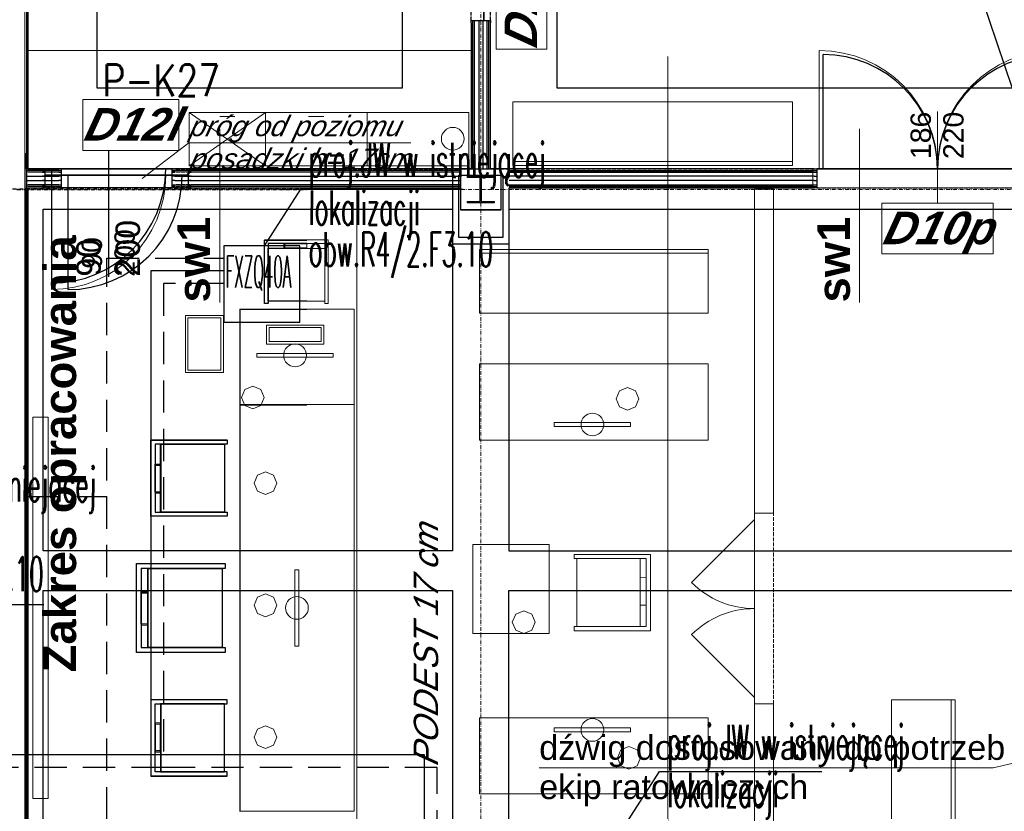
# Model space of a CAD drawing. Header units: millimetres. Extents: x -8642 to 28269, y -6609 to 3701.
# Tile 81 of 256: x 2844 to 3619, y -5153 to -4530. Entities that reach past the tile are written whole.
import ezdxf
from ezdxf.enums import TextEntityAlignment as Align

# ---------------------------------------------------------------- set-up
doc = ezdxf.new("R2010")
doc.units = ezdxf.units.MM
doc.header["$LTSCALE"] = 1000
doc.header["$MEASUREMENT"] = 0
for name, pattern in [('ArchiTECH.PC 1. Line Type', [0.004, 0.003, -0.001]), ('ArchiTECH.PC 5. Line Type', [0.0053, 0.003, -0.001, 0.0003, -0.001]), ('ArchiTECH.PC Solid Line Type', [0]), ('DASHED', [19.05, 12.7, -6.35]), ('rzut 1 pietra$0$ArchiTECH.PC 1. Line Type', [0.004, 0.003, -0.001]), ('rzut 1 pietra$0$ArchiTECH.PC 5. Line Type', [0.0053, 0.003, -0.001, 0.0003, -0.001]), ('rzut 1 pietra$0$ArchiTECH.PC Solid Line Type', [0]), ('SUFIT_1 PIETRO$0$ArchiTECH.PC 1. Line Type', [0.004, 0.003, -0.001]), ('SUFIT_1 PIETRO$0$ArchiTECH.PC Solid Line Type', [0])]:
    doc.linetypes.add(name, pattern=pattern)
doc.layers.get('0').update_dxf_attribs({"lineweight": 25})
for name, color, linetype, lineweight in [('2DL_SYM', 7, 'Continuous', 30), ('_Etap_5_klimatyzator_w starej_lokalizacji', 3, 'Continuous', 30), ('_Etap_5_opis', 7, 'Continuous', 30), ('IS_ARCH', 254, 'Continuous', 18), ('IS_FREON_GAZ', 254, 'DASHED', 30), ('IS_HC_FREON_CIECZ', 254, 'Continuous', 30)]:
    doc.layers.add(name, color=color, linetype=linetype, lineweight=lineweight)
for name, color, linetype in [('IS_WK_KAN_SKROPLINY', 254, 'DASHED'), ('Kalka1', 254, 'Continuous'), ('Kalka2', 254, 'Continuous'), ('Kalka240', 254, 'Continuous'), ('Kalka38', 254, 'Continuous'), ('Kalka6', 254, 'Continuous'), ('Kalka8', 254, 'Continuous'), ('SUFIT_1 PIETRO$0$ELEM KONSTRUKCJI - inwent', 254, 'Continuous'), ('SUFIT_1 PIETRO$0$INWENTARYZACJA', 254, 'Continuous'), ('SUFIT_1 PIETRO$0$Kalka 1', 254, 'Continuous'), ('SUFIT_1 PIETRO$0$sciany projektowane', 254, 'Continuous'), ('SUFIT_1 PIETRO$0$TYP SUFITÓW_NOWYCH', 254, 'Continuous'), ('wymiary', 7, 'Continuous')]:
    doc.layers.add(name, color=color, linetype=linetype)
doc.styles.add('ArchiTECHStyle1', font='arial.ttf', dxfattribs={"height": 0.0032})
doc.styles.add('ArchiTECHStyle3', font='arialbd.ttf', dxfattribs={"height": 0.192})
doc.styles.add('CP_ATTR', font='simplex.shx')
doc.styles.add('romans1', font='simplex.shx', dxfattribs={"width": 0.8})
doc.styles.add('rzut 1 pietra$0$ArchiTECHStyle1', font='arial.ttf', dxfattribs={"height": 0.16})
doc.styles.add('rzut 1 pietra$0$ArchiTECHStyle2', font='ariali.ttf', dxfattribs={"oblique": 15, "height": 0.16})
doc.styles.add('rzut 1 pietra$0$ArchiTECHStyle3', font='arialbd.ttf', dxfattribs={"height": 0.192})
doc.styles.add('rzut 1 pietra$0$ArchiTECHStyle4', font='arialbi.ttf', dxfattribs={"oblique": 15, "height": 0.256})

# ---------------------------------------------------------------- blocks, each defined once
blk = doc.blocks.new('jw_FXZQ40A')
blk.add_lwpolyline([(0, 0), (60, 0), (60, 60), (0, 60)], close=True)
at = {"color": 7, "style": 'romans1', "width": 0.35}
blk.add_text('FXZQ40A', height=25, rotation=359.91893, dxfattribs=at).set_placement((1.49, 27.37))

msp = doc.modelspace()

# ---------------------------------------------------------------- linework, layer by layer
at = {"layer": '_Etap_5_opis'}
for p, q in [((3037.2, -4708.09), (3065.64, -4663.28)), ((3065.64, -4663.28), (3193.53, -4663.28)), ((3319.51, -5166.3), (3347.94, -5121.49)), ((3347.94, -5121.49), (3475.83, -5121.49))]:
    msp.add_line(p, q, dxfattribs=at)
at = {"layer": 'IS_ARCH', "linetype": 'rzut 1 pietra$0$ArchiTECH.PC 5. Line Type'}
for p, q in [((3207.47, -3084.04), (3207.16, -6165.7)), ((2842.26, -4663.53), (8377.9, -4664.09))]:
    msp.add_line(p, q, dxfattribs=at)
at = {"layer": 'IS_ARCH', "linetype": 'rzut 1 pietra$0$ArchiTECH.PC Solid Line Type'}
for p, q in [((2848.46, -4010.14), (2848.46, -5322.58)), ((2849.76, -4647.35), (2849.76, -4010.14)), ((3209.85, -4530.53), (3209.85, -4430.53)), ((3209.85, -4430.53), (3209.85, -4530.53)), ((3209.85, -4530.53), (3209.85, -4430.53)), ((3219.33, -4553.16), (3219.33, -4451.66)), ((3259.33, -4451.66), (3259.33, -4553.16)), ((3199.85, -4532.53), (3199.85, -4530.53)), ((3199.85, -4530.53), (3201.1, -4530.53)), ((3199.85, -4532.53), (3199.85, -4647.35)), ((3201.1, -4532.53), (3201.1, -4530.53)), ((3201.1, -4530.53), (3202.35, -4530.53)), ((3201.1, -4647.35), (3201.1, -4532.53)), ((3202.35, -4532.53), (3202.35, -4530.53)), ((3202.35, -4530.53), (3209.85, -4530.53)), ((3202.35, -4647.35), (3202.35, -4532.53)), ((3205.68, -4530.53), (3205.68, -4532.53)), ((3205.68, -4532.53), (3205.68, -4647.35)), ((3209.01, -4530.53), (3209.01, -4532.53)), ((3209.01, -4532.53), (3209.01, -4647.35)), ((3209.85, -4530.53), (3212.35, -4530.53)), ((3212.35, -4532.53), (3212.35, -4530.53)), ((3212.35, -4530.53), (3213.6, -4530.53)), ((3212.35, -4647.35), (3212.35, -4532.53)), ((3213.6, -4532.53), (3213.6, -4530.53)), ((3213.6, -4530.53), (3214.85, -4530.53)), ((3213.6, -4647.35), (3213.6, -4532.53)), ((3214.85, -4530.53), (3214.85, -4532.53)), ((3214.85, -4532.53), (3214.85, -4530.53)), ((3214.85, -4647.35), (3214.85, -4532.53)), ((3199.85, -4554.29), (2849.76, -4554.29)), ((3259.33, -4553.16), (3219.33, -4553.16)), ((3473.74, -4647.35), (3473.74, -4554.35)), ((3354.57, -5414.68), (3354.57, -4558.94)), ((2894.1, -4632.84), (2894.1, -4592.84)), ((2894.1, -4592.84), (2969.74, -4592.84)), ((2969.74, -4592.84), (2969.74, -4632.84)), ((3452.61, -4594.65), (3232.61, -4594.65)), ((3232.61, -4594.65), (3232.61, -4644.65)), ((3452.61, -4644.65), (3452.61, -4594.65)), ((3037.81, -4603.13), (2977.81, -4603.13)), ((2977.81, -4603.13), (2977.81, -4645.13)), ((2977.81, -4645.13), (3037.81, -4603.13)), ((3037.81, -4645.13), (2977.81, -4603.13)), ((3037.81, -4645.13), (3037.81, -4603.13)), ((3037.81, -4645.13), (3037.81, -4603.13)), ((3037.81, -4603.13), (3117.81, -4603.13)), ((3117.81, -4603.13), (3117.81, -4645.13)), ((3197.81, -4603.13), (3117.81, -4603.13)), ((3117.81, -4603.13), (3117.81, -4645.13)), ((3197.81, -4645.13), (3197.81, -4603.13)), ((3566.74, -4674.35), (3566.74, -4602.35)), ((3001.81, -4606.13), (3013.81, -4606.13)), ((3083.81, -4606.13), (3071.81, -4606.13)), ((3001.89, -4615.82), (3001.89, -4752.57)), ((3505.49, -4615.82), (3505.49, -4752.57)), ((2969.74, -4632.84), (2894.1, -4632.84)), ((2914.39, -4632.8), (2914.39, -4732.17)), ((2977.57, -4626.85), (2940.93, -4654.85)), ((2977.57, -4626.85), (3152.33, -4626.85)), ((3232.61, -4641.65), (3452.61, -4641.65)), ((2862.39, -4647.35), (2849.76, -4647.35)), ((2862.39, -4648.6), (2849.76, -4648.6)), ((2864.39, -4647.35), (2862.39, -4647.35)), ((2862.39, -4647.35), (2864.39, -4647.35)), ((2862.39, -4648.6), (2864.39, -4648.6)), ((2864.39, -4648.6), (2864.39, -4647.35)), ((2864.39, -4649.85), (2864.39, -4648.6)), ((2964.39, -4648.6), (2964.39, -4647.35)), ((2964.39, -4647.35), (2966.39, -4647.35)), ((2964.39, -4647.35), (2966.39, -4647.35)), ((2964.39, -4649.85), (2964.39, -4648.6)), ((2964.39, -4648.6), (2966.39, -4648.6)), ((3191.35, -4647.35), (2966.39, -4647.35)), ((3191.35, -4648.6), (2966.39, -4648.6)), ((2977.81, -4645.13), (3037.81, -4645.13)), ((2977.81, -4645.13), (2977.81, -4645.13)), ((3117.81, -4645.13), (3037.81, -4645.13)), ((3117.81, -4645.13), (3117.81, -4645.13)), ((3117.81, -4645.13), (3197.81, -4645.13)), ((3185.05, -4647.35), (3185.05, -4706.35)), ((3199.85, -4647.35), (3185.05, -4647.35)), ((3223.24, -4647.5), (3191.24, -4647.5)), ((3191.24, -4647.5), (3191.24, -4679.5)), ((3191.35, -4662.35), (3191.35, -4647.35)), ((3229.55, -4647.35), (3214.85, -4647.35)), ((3223.24, -4679.5), (3223.24, -4647.5)), ((3223.24, -4647.5), (3223.24, -4647.5)), ((3466.74, -4647.35), (3229.55, -4647.35)), ((3229.55, -4648.6), (3466.74, -4648.6)), ((3232.61, -4644.65), (3452.61, -4644.65)), ((3466.74, -4647.35), (3468.74, -4647.35)), ((3466.74, -4648.6), (3468.74, -4648.6)), ((3468.74, -4647.35), (3468.74, -4648.6)), ((3468.74, -4647.35), (3664.74, -4647.35)), ((3664.74, -4647.35), (3468.74, -4647.35)), ((3468.74, -4647.35), (3664.74, -4647.35)), ((3468.74, -4648.6), (3468.74, -4649.85)), ((2862.39, -4649.85), (2849.76, -4649.85)), ((2849.76, -4653.19), (2862.39, -4653.19)), ((2849.76, -4656.52), (2862.39, -4656.52)), ((2862.39, -4649.85), (2864.39, -4649.85)), ((2864.39, -4653.19), (2862.39, -4653.19)), ((2864.39, -4656.52), (2862.39, -4656.52)), ((2864.39, -4652.35), (2864.39, -4649.85)), ((2864.39, -4659.85), (2864.39, -4652.35)), ((2964.39, -4652.35), (2864.39, -4652.35)), ((2864.39, -4652.35), (2964.39, -4652.35)), ((2864.39, -4652.35), (2964.39, -4652.35)), ((2869.39, -4652.35), (2869.39, -4742.35)), ((2964.39, -4652.35), (2964.39, -4649.85)), ((2964.39, -4649.85), (2966.39, -4649.85)), ((2964.39, -4659.85), (2964.39, -4652.35)), ((2966.39, -4653.19), (2964.39, -4653.19)), ((2966.39, -4656.52), (2964.39, -4656.52)), ((3191.35, -4649.85), (2966.39, -4649.85)), ((2966.39, -4653.19), (3191.35, -4653.19)), ((2966.39, -4656.52), (3191.35, -4656.52)), ((3190.05, -4701.35), (3190.05, -4652.35)), ((3190.05, -4652.35), (3224.55, -4652.35)), ((3196.74, -4653), (3217.74, -4653)), ((3196.74, -4654), (3196.74, -4653)), ((3196.74, -4653), (3196.74, -4653)), ((3196.74, -4653), (3217.74, -4653)), ((3196.74, -4654), (3196.74, -4653)), ((3206.74, -4654), (3196.74, -4654)), ((3206.74, -4654), (3196.74, -4654)), ((3206.74, -4673), (3206.74, -4654)), ((3206.74, -4673), (3206.74, -4654)), ((3217.74, -4654), (3207.74, -4654)), ((3207.74, -4654), (3207.74, -4673)), ((3217.74, -4654), (3207.74, -4654)), ((3207.74, -4654), (3207.74, -4673)), ((3217.74, -4653), (3217.74, -4654)), ((3217.74, -4653), (3217.74, -4654)), ((3224.55, -4652.35), (3224.55, -4701.35)), ((3229.55, -4649.85), (3466.74, -4649.85)), ((3466.74, -4653.19), (3229.55, -4653.19)), ((3466.74, -4656.52), (3229.55, -4656.52)), ((3466.74, -4649.85), (3468.74, -4649.85)), ((3466.74, -4653.19), (3468.74, -4653.19)), ((3466.74, -4656.52), (3468.74, -4656.52)), ((3468.74, -4649.85), (3468.74, -4652.35)), ((3468.74, -4652.35), (3468.74, -4659.85)), ((2862.39, -4659.85), (2849.76, -4659.85)), ((2862.39, -4661.1), (2849.76, -4661.1)), ((2849.76, -5322.58), (2849.76, -4662.35)), ((2849.76, -4662.35), (2862.39, -4662.35)), ((2862.39, -4659.85), (2864.39, -4659.85)), ((2862.39, -4661.1), (2864.39, -4661.1)), ((2862.39, -4662.35), (2864.39, -4662.35)), ((2864.39, -4661.1), (2864.39, -4659.85)), ((2864.39, -4662.35), (2864.39, -4661.1)), ((2964.39, -4661.1), (2964.39, -4659.85)), ((2964.39, -4659.85), (2966.39, -4659.85)), ((2964.39, -4662.35), (2964.39, -4661.1)), ((2964.39, -4661.1), (2966.39, -4661.1)), ((2966.39, -4662.35), (2964.39, -4662.35)), ((3191.35, -4659.85), (2966.39, -4659.85)), ((3191.35, -4661.1), (2966.39, -4661.1)), ((2966.39, -4662.35), (3191.35, -4662.35)), ((3109.76, -4663.81), (3109.76, -5297.58)), ((3229.55, -4659.85), (3466.74, -4659.85)), ((3229.55, -4661.1), (3466.74, -4661.1)), ((3229.55, -4662.35), (3466.74, -4662.35)), ((3229.55, -4706.35), (3229.55, -4662.35)), ((3437.76, -4663.45), (3422.76, -4663.45)), ((3422.76, -4663.45), (3422.76, -4918.39)), ((3437.76, -4918.39), (3437.76, -4663.45)), ((3466.74, -4659.85), (3468.74, -4659.85)), ((3466.74, -4661.1), (3468.74, -4661.1)), ((3468.74, -4662.35), (3466.74, -4662.35)), ((3468.74, -4659.85), (3468.74, -4661.1)), ((3468.74, -4661.1), (3468.74, -4662.35)), ((3196.74, -4674), (3196.74, -4673)), ((3196.74, -4673), (3206.74, -4673)), ((3196.74, -4674), (3196.74, -4673)), ((3196.74, -4673), (3206.74, -4673)), ((3207.74, -4673), (3217.74, -4673)), ((3207.74, -4673), (3217.74, -4673)), ((3217.74, -4673), (3217.74, -4674)), ((3217.74, -4673), (3217.74, -4674)), ((3191.24, -4679.5), (3223.24, -4679.5)), ((3217.74, -4674), (3196.74, -4674)), ((3217.74, -4674), (3196.74, -4674)), ((3522.95, -4714.35), (3522.95, -4674.35)), ((3522.95, -4674.35), (3610.53, -4674.35)), ((3610.53, -4674.35), (3610.53, -4714.35)), ((3037.2, -4753.29), (3037.2, -4703.29)), ((3037.2, -4703.29), (3087.2, -4703.29)), ((3087.2, -4703.29), (3087.2, -4753.29)), ((3224.55, -4701.35), (3190.05, -4701.35)), ((3039.84, -4709.93), (3084.48, -4709.93)), ((3084.48, -4706.02), (3039.93, -4706.02)), ((3039.93, -4706.02), (3039.93, -4753.29)), ((3052.29, -4706.02), (3052.2, -4709.93)), ((3070.48, -4709.93), (3070.48, -4706.02)), ((3084.48, -4753.29), (3084.48, -4706.02)), ((3185.05, -4706.35), (3229.55, -4706.35)), ((3206.32, -4710.84), (3386.32, -4710.84)), ((3206.32, -4760.84), (3206.32, -4710.84)), ((3386.32, -4710.84), (3386.32, -4760.84)), ((3206.32, -4713.84), (3386.32, -4713.84)), ((3610.53, -4714.35), (3522.95, -4714.35)), ((3107.58, -4757.9), (3017.58, -4757.9)), ((3017.58, -4757.9), (3017.58, -4832.9)), ((3039.93, -4753.29), (3037.2, -4753.29)), ((3039.93, -4751.47), (3084.48, -4751.47)), ((3087.2, -4753.29), (3084.48, -4753.29)), ((3107.58, -4832.9), (3107.58, -4757.9)), ((2974.85, -4807.7), (2974.85, -4762.7)), ((2974.85, -4762.7), (3004.85, -4762.7)), ((3002.85, -4764.7), (2976.85, -4764.7)), ((2976.85, -4764.7), (2976.85, -4805.7)), ((3002.85, -4805.7), (3002.85, -4764.7)), ((3004.85, -4762.7), (3004.85, -4807.7)), ((3386.32, -4760.84), (3206.32, -4760.84)), ((3038.67, -4785.31), (3038.67, -4770.31)), ((3038.67, -4770.31), (3083.67, -4770.31)), ((3081.67, -4772.31), (3040.67, -4772.31)), ((3040.67, -4772.31), (3040.67, -4783.31)), ((3081.67, -4783.31), (3081.67, -4772.31)), ((3083.67, -4770.31), (3083.67, -4785.31)), ((3083.67, -4785.31), (3038.67, -4785.31)), ((3040.67, -4783.31), (3081.67, -4783.31)), ((3031.17, -4795.64), (3031.17, -4792.64)), ((3031.17, -4792.64), (3091.17, -4792.64)), ((3091.17, -4795.64), (3031.17, -4795.64)), ((3091.17, -4792.64), (3091.17, -4795.64)), ((3386.32, -4800.84), (3206.32, -4800.84)), ((3206.32, -4800.84), (3206.32, -4860.84)), ((3386.32, -4860.84), (3386.32, -4800.84)), ((3004.85, -4807.7), (2974.85, -4807.7)), ((2976.85, -4805.7), (3002.85, -4805.7)), ((3027.92, -4818.38), (3021.59, -4821)), ((3034.25, -4821), (3027.92, -4818.38)), ((3322.85, -4819.49), (3316.52, -4822.11)), ((3329.18, -4822.11), (3322.85, -4819.49)), ((3021.59, -4821), (3018.96, -4827.34)), ((3018.96, -4827.34), (3021.59, -4833.67)), ((3036.88, -4827.34), (3034.25, -4821)), ((3034.25, -4833.67), (3036.88, -4827.34)), ((3036.88, -4827.34), (3036.88, -4827.34)), ((3316.52, -4822.11), (3313.89, -4828.44)), ((3331.81, -4828.44), (3329.18, -4822.11)), ((3107.58, -4832.9), (3017.58, -4832.9)), ((3017.58, -4832.9), (3017.58, -5152.9)), ((3017.58, -4832.9), (3107.58, -4832.9)), ((3021.59, -4833.67), (3027.92, -4836.29)), ((3027.92, -4836.29), (3034.25, -4833.67)), ((3107.58, -5152.9), (3107.58, -4832.9)), ((3313.89, -4828.44), (3316.52, -4834.78)), ((3316.52, -4834.78), (3322.85, -4837.4)), ((3322.85, -4837.4), (3329.18, -4834.78)), ((3329.18, -4834.78), (3331.81, -4828.44)), ((3331.81, -4828.44), (3331.81, -4828.44)), ((2866.76, -4842.9), (2854.76, -4842.9)), ((2854.76, -4842.9), (2854.76, -5142.9)), ((2866.76, -4842.9), (2854.76, -4842.9)), ((2854.76, -4842.9), (2854.76, -5142.9)), ((2866.76, -5142.9), (2866.76, -4842.9)), ((2866.76, -5142.9), (2866.76, -4842.9)), ((3325.17, -4847.05), (3265.17, -4847.05)), ((3265.17, -4847.05), (3265.17, -4850.05)), ((3265.17, -4850.05), (3325.17, -4850.05)), ((3325.17, -4850.05), (3325.17, -4847.05)), ((2947.68, -4920.69), (2947.68, -4860.69)), ((2947.68, -4860.69), (3007.68, -4860.69)), ((3007.68, -4863.97), (2950.95, -4863.97)), ((2950.95, -4863.97), (2950.95, -4917.42)), ((2955.64, -4917.53), (2955.64, -4863.97)), ((3005.5, -4917.42), (3005.5, -4863.97)), ((3007.68, -4860.69), (3007.68, -4863.97)), ((3206.32, -4860.84), (3386.32, -4860.84)), ((2955.64, -4880.77), (2950.95, -4880.77)), ((3031.53, -4888.39), (3028.91, -4894.72)), ((3037.86, -4885.76), (3031.53, -4888.39)), ((3044.2, -4888.39), (3037.86, -4885.76)), ((3046.82, -4894.72), (3044.2, -4888.39)), ((3028.91, -4894.72), (3031.53, -4901.05)), ((3044.2, -4901.05), (3046.82, -4894.72)), ((3046.82, -4894.72), (3046.82, -4894.72)), ((2950.95, -4902.59), (2955.64, -4902.69)), ((3031.53, -4901.05), (3037.86, -4903.68)), ((3037.86, -4903.68), (3044.2, -4901.05)), ((3007.68, -4920.69), (2947.68, -4920.69)), ((2950.95, -4917.42), (3007.68, -4917.42)), ((3007.68, -4917.42), (3007.68, -4920.69)), ((3422.76, -4918.39), (3427.76, -4918.39)), ((3422.76, -5068.39), (3422.76, -4918.39)), ((3422.76, -4918.39), (3422.76, -5068.39)), ((3422.76, -5068.39), (3422.76, -4918.39)), ((3427.76, -4918.39), (3437.76, -4918.39)), ((3422.76, -4923.39), (3373.27, -4972.89)), ((3201.17, -5013.1), (3201.17, -4943.1)), ((3201.17, -4943.1), (3261.17, -4943.1)), ((3261.17, -4943.1), (3261.17, -5013.1)), ((3280.84, -4950.8), (3340.84, -4950.8)), ((3280.84, -4954.07), (3280.84, -4950.8)), ((3340.84, -4950.8), (3340.84, -5010.8)), ((2936.25, -5027.9), (2936.25, -4957.9)), ((2936.25, -4957.9), (3006.25, -4957.9)), ((3006.25, -4957.9), (3006.25, -4961.72)), ((3337.57, -4954.07), (3280.84, -4954.07)), ((3283.02, -4954.07), (3283.02, -5007.52)), ((3332.88, -4953.96), (3332.88, -5007.52)), ((3337.57, -5007.52), (3337.57, -4954.07)), ((3006.25, -4961.72), (2940.07, -4961.72)), ((2940.07, -4961.72), (2940.07, -5024.08)), ((2945.55, -5024.21), (2945.55, -4961.72)), ((3003.71, -5024.08), (3003.71, -4961.72)), ((3064.08, -4962.9), (3061.08, -4962.9)), ((3061.08, -4962.9), (3061.08, -5022.9)), ((3064.08, -5022.9), (3064.08, -4962.9)), ((3337.57, -4968.91), (3332.88, -4968.8)), ((2945.55, -4981.32), (2940.07, -4981.32)), ((3037.86, -4981.86), (3031.53, -4984.49)), ((3044.2, -4984.49), (3037.86, -4981.86)), ((3031.53, -4984.49), (3028.91, -4990.82)), ((3046.82, -4990.82), (3044.2, -4984.49)), ((3332.88, -4990.72), (3337.57, -4990.72)), ((3028.91, -4990.82), (3031.53, -4997.15)), ((3031.53, -4997.15), (3037.86, -4999.78)), ((3037.86, -4999.78), (3044.2, -4997.15)), ((3044.2, -4997.15), (3046.82, -4990.82)), ((3046.82, -4990.82), (3046.82, -4990.82)), ((3234.78, -4997.85), (3232.15, -5004.18)), ((3241.11, -4995.23), (3234.78, -4997.85)), ((3247.44, -4997.85), (3241.11, -4995.23)), ((3250.07, -5004.18), (3247.44, -4997.85)), ((3232.15, -5004.18), (3234.78, -5010.52)), ((3247.44, -5010.52), (3250.07, -5004.18)), ((3250.07, -5004.18), (3250.07, -5004.18)), ((2940.07, -5006.77), (2945.55, -5006.9)), ((3261.17, -5013.1), (3201.17, -5013.1)), ((3234.78, -5010.52), (3241.11, -5013.14)), ((3241.11, -5013.14), (3247.44, -5010.52)), ((3280.84, -5010.8), (3280.84, -5007.52)), ((3280.84, -5007.52), (3337.57, -5007.52)), ((3340.84, -5010.8), (3280.84, -5010.8)), ((3422.76, -5063.39), (3373.27, -5013.89)), ((3006.25, -5027.9), (2936.25, -5027.9)), ((2940.07, -5024.08), (3006.25, -5024.08)), ((3006.25, -5024.08), (3006.25, -5027.9)), ((3061.08, -5022.9), (3064.08, -5022.9)), ((3007.68, -5065.1), (2947.68, -5065.1)), ((2947.68, -5065.1), (2947.68, -5125.1)), ((2955.64, -5068.27), (2955.64, -5121.83)), ((3007.68, -5068.37), (3007.68, -5065.1)), ((3580.66, -5065.09), (3530.66, -5065.09)), ((3530.66, -5065.09), (3530.66, -5315.09)), ((3577.66, -5315.09), (3577.66, -5065.09)), ((3580.66, -5315.09), (3580.66, -5065.09)), ((2950.95, -5121.83), (2950.95, -5068.37)), ((2950.95, -5068.37), (3007.68, -5068.37)), ((3005.5, -5068.37), (3005.5, -5121.83)), ((3422.76, -5068.39), (3422.76, -5323.33)), ((3422.76, -5068.39), (3427.76, -5068.39)), ((3427.76, -5068.39), (3437.76, -5068.39)), ((3437.76, -5323.33), (3437.76, -5068.39)), ((2950.95, -5083.21), (2955.64, -5083.1)), ((3206.32, -5139.3), (3206.32, -5079.3)), ((3206.32, -5079.3), (3386.32, -5079.3)), ((3386.32, -5079.3), (3386.32, -5139.3)), ((3791.25, -5076.4), (3610.51, -5118.63)), ((3031.53, -5088.32), (3028.91, -5094.65)), ((3037.86, -5085.7), (3031.53, -5088.32)), ((3044.2, -5088.32), (3037.86, -5085.7)), ((3046.82, -5094.65), (3044.2, -5088.32)), ((3325.17, -5087.34), (3265.17, -5087.34)), ((3265.17, -5087.34), (3265.17, -5090.34)), ((3265.17, -5090.34), (3325.17, -5090.34)), ((3325.17, -5090.34), (3325.17, -5087.34)), ((3028.91, -5094.65), (3031.53, -5100.99)), ((3044.2, -5100.99), (3046.82, -5094.65)), ((3046.82, -5094.65), (3046.82, -5094.65)), ((2955.64, -5105.03), (2950.95, -5105.03)), ((3031.53, -5100.99), (3037.86, -5103.61)), ((3037.86, -5103.61), (3044.2, -5100.99)), ((3317.62, -5104.45), (3315, -5110.78)), ((3323.96, -5101.82), (3317.62, -5104.45)), ((3330.29, -5104.45), (3323.96, -5101.82)), ((3332.91, -5110.78), (3330.29, -5104.45)), ((3315, -5110.78), (3317.62, -5117.11)), ((3330.29, -5117.11), (3332.91, -5110.78)), ((3332.91, -5110.78), (3332.91, -5110.78)), ((3007.68, -5121.83), (2950.95, -5121.83)), ((3007.68, -5125.1), (3007.68, -5121.83)), ((3253.33, -5118.63), (3610.51, -5118.63)), ((3317.62, -5117.11), (3323.96, -5119.74)), ((3323.96, -5119.74), (3330.29, -5117.11)), ((2947.68, -5125.1), (3007.68, -5125.1)), ((2854.76, -5142.9), (2866.76, -5142.9)), ((2854.76, -5142.9), (2866.76, -5142.9)), ((3386.32, -5139.3), (3206.32, -5139.3)), ((3017.58, -5152.9), (3107.58, -5152.9))]:
    msp.add_line(p, q, dxfattribs=at)
at = {"layer": 'IS_ARCH', "linetype": 'rzut 1 pietra$0$ArchiTECH.PC 1. Line Type'}
for p, q in [((3199.85, -4530.53), (3199.85, -4430.53)), ((3214.85, -4530.53), (3214.85, -4430.53)), ((3693.69, -4647.57), (2849.81, -4647.57)), ((2964.39, -4647.35), (2864.39, -4647.35)), ((3468.74, -4647.35), (3664.74, -4647.35)), ((2964.39, -4662.35), (2864.39, -4662.35)), ((3468.74, -4662.35), (3664.74, -4662.35)), ((3422.76, -5068.39), (3422.76, -4918.39)), ((3437.76, -5068.39), (3437.76, -4918.39))]:
    msp.add_line(p, q, dxfattribs=at)
at = {"layer": 'IS_ARCH', "linetype": 'rzut 1 pietra$0$ArchiTECH.PC Solid Line Type'}
for centre in [(3185.31, -4623.7), (3061.17, -4794.14), (3295.17, -4848.55), (3062.58, -4992.9), (3295.17, -5088.84)]:
    msp.add_circle(centre, 8.96, dxfattribs=at)
for centre, radius, start, end in [((3473.74, -4647.35), 93, 0, 90), ((3659.74, -4647.35), 93, 90, 180), ((2869.39, -4652.35), 90, 270, 0), ((3422.76, -4923.39), 70, 225, 270), ((3422.76, -5063.39), 70, 90, 135)]:
    msp.add_arc(centre, radius, start, end, dxfattribs=at)
at = {"layer": 'IS_FREON_GAZ', "ltscale": 0.002}
for points in [[(3005.01, -4737.61), (2957.68, -4737.61), (2957.68, -5118.49), (1371, -5118.49), (1371, -5137.7)], [(3289.51, -5177.35), (3173.06, -5177.35), (3173.06, -5118.49), (2957.68, -5118.49)]]:
    msp.add_lwpolyline(points, dxfattribs=at)
at = {"layer": 'IS_HC_FREON_CIECZ', "ltscale": 0.002}
for points in [[(3005.01, -4727.61), (2947.68, -4727.61), (2947.68, -5108.49), (1361, -5108.49), (1361, -5137.7)], [(3289.51, -5187.35), (3163.06, -5187.35), (3163.06, -5108.49), (2947.68, -5108.49)]]:
    msp.add_lwpolyline(points, dxfattribs=at)
at = {"layer": 'IS_WK_KAN_SKROPLINY', "lineweight": 30, "ltscale": 0.002}
for points in [[(3289.51, -5197.35), (2913.06, -5197.35), (2913.06, -4717.61)], [(2913.06, -4717.61), (3005.01, -4717.61)], [(2508.25, -4905.08), (2913.06, -4905.08)]]:
    msp.add_lwpolyline(points, dxfattribs=at)
at = {"layer": 'Kalka1', "color": 252, "linetype": 'ArchiTECH.PC 1. Line Type', "true_color": 0x858585}
msp.add_line((3070.46, -4647.65), (2849.81, -4647.65), dxfattribs=at)
at = {"layer": 'Kalka2', "color": 252, "linetype": 'ArchiTECH.PC 5. Line Type', "true_color": 0x858585}
for p, q in [((840.77, -4663.01), (3070.46, -4663.24)), ((2842.26, -4663.62), (3070.46, -4663.64))]:
    msp.add_line(p, q, dxfattribs=at)
at = {"layer": 'Kalka240', "color": 252, "linetype": 'ArchiTECH.PC Solid Line Type', "true_color": 0x858585}
for p, q in [((3037.2, -4753.37), (3037.2, -4703.37)), ((3037.2, -4703.37), (3070.46, -4703.37)), ((3070.46, -4706.1), (3039.93, -4706.1)), ((3039.93, -4706.1), (3039.93, -4753.37)), ((3039.93, -4709.74), (3070.46, -4709.74)), ((3039.93, -4751.56), (3039.93, -4709.74)), ((3053.11, -4706.1), (3070.46, -4706.1)), ((3053.11, -4709.74), (3053.11, -4706.1)), ((3070.46, -4709.74), (3053.11, -4709.74)), ((3070.46, -4757.98), (3017.58, -4757.98)), ((3017.58, -4757.98), (3017.58, -4832.98)), ((3039.93, -4753.37), (3037.2, -4753.37)), ((3070.46, -4751.56), (3039.93, -4751.56)), ((3017.58, -4832.98), (3070.46, -4832.98)), ((3070.46, -4832.98), (3017.58, -4832.98)), ((3017.58, -4832.98), (3017.58, -5152.98)), ((2947.68, -4920.78), (2947.68, -4860.78)), ((2947.68, -4860.78), (3007.68, -4860.78)), ((3007.68, -4864.05), (2950.95, -4864.05)), ((2950.95, -4864.05), (2950.95, -4917.51)), ((2955.31, -4917.51), (2955.31, -4864.05)), ((2955.31, -4864.05), (3005.5, -4864.05)), ((3005.5, -4864.05), (3005.5, -4917.51)), ((3007.68, -4860.78), (3007.68, -4864.05)), ((2950.95, -4901.69), (2950.95, -4879.87)), ((2950.95, -4879.87), (2955.31, -4879.87)), ((2955.31, -4879.87), (2955.31, -4901.69)), ((2955.31, -4901.69), (2950.95, -4901.69)), ((3007.68, -4920.78), (2947.68, -4920.78)), ((2950.95, -4917.51), (3007.68, -4917.51)), ((3005.5, -4917.51), (2955.31, -4917.51)), ((3007.68, -4917.51), (3007.68, -4920.78)), ((2936.25, -5027.98), (2936.25, -4957.98)), ((2936.25, -4957.98), (3006.25, -4957.98)), ((3006.25, -4957.98), (3006.25, -4961.8)), ((3006.25, -4961.8), (2940.07, -4961.8)), ((2940.07, -4961.8), (2940.07, -5024.16)), ((2945.16, -5024.16), (2945.16, -4961.8)), ((2945.16, -4961.8), (3003.71, -4961.8)), ((3003.71, -4961.8), (3003.71, -5024.16)), ((2940.07, -5005.71), (2940.07, -4980.25)), ((2940.07, -4980.25), (2945.16, -4980.25)), ((2945.16, -4980.25), (2945.16, -5005.71)), ((2945.16, -5005.71), (2940.07, -5005.71)), ((3006.25, -5027.98), (2936.25, -5027.98)), ((2940.07, -5024.16), (3006.25, -5024.16)), ((3003.71, -5024.16), (2945.16, -5024.16)), ((3006.25, -5024.16), (3006.25, -5027.98)), ((3007.68, -5065.19), (2947.68, -5065.19)), ((2947.68, -5065.19), (2947.68, -5125.19)), ((3007.68, -5068.46), (3007.68, -5065.19)), ((2950.95, -5121.91), (2950.95, -5068.46)), ((2950.95, -5068.46), (3007.68, -5068.46)), ((2955.31, -5068.46), (2955.31, -5121.91)), ((3005.5, -5068.46), (2955.31, -5068.46)), ((3005.5, -5121.91), (3005.5, -5068.46)), ((2950.95, -5084.28), (2950.95, -5106.09)), ((2955.31, -5084.28), (2950.95, -5084.28)), ((2955.31, -5106.09), (2955.31, -5084.28)), ((2950.95, -5106.09), (2955.31, -5106.09)), ((3007.68, -5121.91), (2950.95, -5121.91)), ((2955.31, -5121.91), (3005.5, -5121.91)), ((3007.68, -5125.19), (3007.68, -5121.91)), ((2947.68, -5125.19), (3007.68, -5125.19))]:
    msp.add_line(p, q, dxfattribs=at)
at = {"layer": 'Kalka38', "color": 252, "linetype": 'ArchiTECH.PC Solid Line Type', "true_color": 0x858585}
for p, q in [((2914.39, -4632.89), (2914.39, -4732.25)), ((2862.39, -4647.44), (2849.76, -4647.44)), ((2864.39, -4647.44), (2862.39, -4647.44)), ((2864.39, -4647.36), (2964.39, -4647.36)), ((2864.39, -4648.69), (2864.39, -4647.44)), ((2864.39, -4649.94), (2864.39, -4648.69)), ((2869.39, -4647.36), (2869.39, -4737.36)), ((2964.39, -4648.69), (2964.39, -4647.44)), ((2964.39, -4647.44), (2966.39, -4647.44)), ((2964.39, -4649.94), (2964.39, -4648.69)), ((3070.46, -4647.44), (2966.39, -4647.44)), ((2849.76, -4653.27), (2862.39, -4653.27)), ((2849.76, -4656.6), (2862.39, -4656.6)), ((2864.39, -4653.27), (2862.39, -4653.27)), ((2864.39, -4656.6), (2862.39, -4656.6)), ((2864.39, -4652.44), (2864.39, -4649.94)), ((2864.39, -4659.94), (2864.39, -4652.44)), ((2964.39, -4652.44), (2864.39, -4652.44)), ((2864.39, -4652.44), (2964.39, -4652.44)), ((2964.39, -4652.44), (2964.39, -4649.94)), ((2964.39, -4659.94), (2964.39, -4652.44)), ((2966.39, -4653.27), (2964.39, -4653.27)), ((2966.39, -4656.6), (2964.39, -4656.6)), ((2966.39, -4653.27), (3070.46, -4653.27)), ((2966.39, -4656.6), (3070.46, -4656.6)), ((2849.76, -4662.44), (2862.39, -4662.44)), ((2862.39, -4662.44), (2864.39, -4662.44)), ((2864.39, -4661.19), (2864.39, -4659.94)), ((2864.39, -4662.44), (2864.39, -4661.19)), ((2964.39, -4661.19), (2964.39, -4659.94)), ((2964.39, -4662.44), (2964.39, -4661.19)), ((2966.39, -4662.44), (2964.39, -4662.44)), ((2966.39, -4662.44), (3070.46, -4662.44))]:
    msp.add_line(p, q, dxfattribs=at)
at = {"layer": 'Kalka38', "color": 252, "linetype": 'ArchiTECH.PC 1. Line Type', "true_color": 0x858585}
for p, q in [((2862.39, -4648.69), (2849.76, -4648.69)), ((2862.39, -4647.44), (2864.39, -4647.44)), ((2862.39, -4648.69), (2864.39, -4648.69)), ((2964.39, -4647.44), (2864.39, -4647.44)), ((2964.39, -4647.44), (2966.39, -4647.44)), ((2964.39, -4648.69), (2966.39, -4648.69)), ((3070.46, -4648.69), (2966.39, -4648.69)), ((2862.39, -4649.94), (2849.76, -4649.94)), ((2862.39, -4649.94), (2864.39, -4649.94)), ((2964.39, -4649.94), (2966.39, -4649.94)), ((3070.46, -4649.94), (2966.39, -4649.94)), ((2862.39, -4659.94), (2849.76, -4659.94)), ((2862.39, -4661.19), (2849.76, -4661.19)), ((2862.39, -4659.94), (2864.39, -4659.94)), ((2862.39, -4661.19), (2864.39, -4661.19)), ((2964.39, -4662.44), (2864.39, -4662.44)), ((2964.39, -4659.94), (2966.39, -4659.94)), ((2964.39, -4661.19), (2966.39, -4661.19)), ((3070.46, -4659.94), (2966.39, -4659.94)), ((3070.46, -4661.19), (2966.39, -4661.19))]:
    msp.add_line(p, q, dxfattribs=at)
at = {"layer": 'Kalka38', "color": 252, "linetype": 'ArchiTECH.PC Solid Line Type', "true_color": 0x858585}
msp.add_arc((2869.39, -4647.36), 90, 270, 0, dxfattribs=at)
at = {"layer": 'Kalka6', "color": 252, "linetype": 'ArchiTECH.PC Solid Line Type', "true_color": 0x858585}
for p, q in [((2848.46, -4635.07), (2848.46, -5322.66)), ((2849.76, -4647.44), (2849.76, -4635.07)), ((2849.76, -5322.66), (2849.76, -4662.44))]:
    msp.add_line(p, q, dxfattribs=at)
at = {"layer": 'SUFIT_1 PIETRO$0$ELEM KONSTRUKCJI - inwent', "linetype": 'SUFIT_1 PIETRO$0$ArchiTECH.PC Solid Line Type'}
for p, q in [((3223.24, -4647.58), (3191.24, -4647.58)), ((3191.24, -4647.58), (3191.24, -4679.58)), ((3223.24, -4679.58), (3223.24, -4647.58)), ((3223.24, -4647.58), (3223.24, -4647.58)), ((3196.74, -4653.08), (3217.74, -4653.08)), ((3196.74, -4654.08), (3196.74, -4653.08)), ((3196.74, -4653.08), (3196.74, -4653.08)), ((3196.74, -4653.08), (3217.74, -4653.08)), ((3196.74, -4654.08), (3196.74, -4653.08)), ((3206.74, -4654.08), (3196.74, -4654.08)), ((3206.74, -4654.08), (3196.74, -4654.08)), ((3206.74, -4673.08), (3206.74, -4654.08)), ((3206.74, -4673.08), (3206.74, -4654.08)), ((3217.74, -4654.08), (3207.74, -4654.08)), ((3207.74, -4654.08), (3207.74, -4673.08)), ((3217.74, -4654.08), (3207.74, -4654.08)), ((3207.74, -4654.08), (3207.74, -4673.08)), ((3217.74, -4653.08), (3217.74, -4654.08)), ((3217.74, -4653.08), (3217.74, -4654.08)), ((3191.24, -4679.58), (3223.24, -4679.58)), ((3196.74, -4674.08), (3196.74, -4673.08)), ((3196.74, -4673.08), (3206.74, -4673.08)), ((3196.74, -4674.08), (3196.74, -4673.08)), ((3196.74, -4673.08), (3206.74, -4673.08)), ((3217.74, -4674.08), (3196.74, -4674.08)), ((3217.74, -4674.08), (3196.74, -4674.08)), ((3207.74, -4673.08), (3217.74, -4673.08)), ((3207.74, -4673.08), (3217.74, -4673.08)), ((3217.74, -4673.08), (3217.74, -4674.08)), ((3217.74, -4673.08), (3217.74, -4674.08))]:
    msp.add_line(p, q, dxfattribs=at)
at = {"layer": 'SUFIT_1 PIETRO$0$INWENTARYZACJA', "linetype": 'SUFIT_1 PIETRO$0$ArchiTECH.PC Solid Line Type'}
for p, q in [((2849.76, -4010.23), (2849.76, -5322.66)), ((2851.06, -4647.44), (2851.06, -4010.23)), ((3185.05, -4647.44), (3185.05, -4706.44)), ((3199.85, -4647.44), (3185.05, -4647.44)), ((3229.55, -4647.44), (3214.85, -4647.44)), ((3190.05, -4701.44), (3190.05, -4652.44)), ((3190.05, -4652.44), (3224.55, -4652.44)), ((3224.55, -4652.44), (3224.55, -4701.44)), ((2851.06, -5322.66), (2851.06, -4662.44)), ((3229.55, -4706.44), (3229.55, -4662.44)), ((3224.55, -4701.44), (3190.05, -4701.44)), ((3185.05, -4706.44), (3229.55, -4706.44))]:
    msp.add_line(p, q, dxfattribs=at)
at = {"layer": 'SUFIT_1 PIETRO$0$Kalka 1', "linetype": 'SUFIT_1 PIETRO$0$ArchiTECH.PC 1. Line Type'}
msp.add_line((3693.69, -4647.65), (2849.81, -4647.65), dxfattribs=at)
at = {"layer": 'SUFIT_1 PIETRO$0$sciany projektowane', "linetype": 'SUFIT_1 PIETRO$0$ArchiTECH.PC 1. Line Type'}
for p, q in [((3199.85, -4530.61), (3199.85, -4430.61)), ((3214.85, -4530.61), (3214.85, -4430.61)), ((2977.34, -4647.44), (2877.34, -4647.44)), ((3471.74, -4647.44), (3661.74, -4647.44)), ((2977.34, -4662.44), (2877.34, -4662.44)), ((3471.74, -4662.44), (3661.74, -4662.44))]:
    msp.add_line(p, q, dxfattribs=at)
at = {"layer": 'SUFIT_1 PIETRO$0$sciany projektowane', "linetype": 'SUFIT_1 PIETRO$0$ArchiTECH.PC Solid Line Type'}
for p, q in [((3209.85, -4530.61), (3209.85, -4430.61)), ((3209.85, -4430.61), (3209.85, -4530.61)), ((3209.85, -4530.61), (3209.85, -4430.61)), ((3199.85, -4532.61), (3199.85, -4530.61)), ((3199.85, -4530.61), (3201.1, -4530.61)), ((3199.85, -4532.61), (3199.85, -4647.44)), ((3201.1, -4532.61), (3201.1, -4530.61)), ((3201.1, -4530.61), (3202.35, -4530.61)), ((3201.1, -4647.44), (3201.1, -4532.61)), ((3202.35, -4532.61), (3202.35, -4530.61)), ((3202.35, -4530.61), (3209.85, -4530.61)), ((3202.35, -4647.44), (3202.35, -4532.61)), ((3205.68, -4530.61), (3205.68, -4532.61)), ((3205.68, -4532.61), (3205.68, -4647.44)), ((3209.01, -4530.61), (3209.01, -4532.61)), ((3209.01, -4532.61), (3209.01, -4647.44)), ((3209.85, -4530.61), (3212.35, -4530.61)), ((3212.35, -4532.61), (3212.35, -4530.61)), ((3212.35, -4530.61), (3213.6, -4530.61)), ((3212.35, -4647.44), (3212.35, -4532.61)), ((3213.6, -4532.61), (3213.6, -4530.61)), ((3213.6, -4530.61), (3214.85, -4530.61)), ((3213.6, -4647.44), (3213.6, -4532.61)), ((3214.85, -4530.61), (3214.85, -4532.61)), ((3214.85, -4532.61), (3214.85, -4530.61)), ((3214.85, -4647.44), (3214.85, -4532.61)), ((3476.74, -4647.44), (3476.74, -4557.44)), ((2875.34, -4647.44), (2851.06, -4647.44)), ((2875.34, -4648.69), (2851.06, -4648.69)), ((2877.34, -4647.44), (2875.34, -4647.44)), ((2875.34, -4647.44), (2877.34, -4647.44)), ((2875.34, -4648.69), (2877.34, -4648.69)), ((2877.34, -4648.69), (2877.34, -4647.44)), ((2877.34, -4649.94), (2877.34, -4648.69)), ((2977.34, -4648.69), (2977.34, -4647.44)), ((2977.34, -4647.44), (2979.34, -4647.44)), ((2977.34, -4647.44), (2979.34, -4647.44)), ((2977.34, -4649.94), (2977.34, -4648.69)), ((2977.34, -4648.69), (2979.34, -4648.69)), ((3191.35, -4647.44), (2979.34, -4647.44)), ((3191.35, -4648.69), (2979.34, -4648.69)), ((3191.35, -4662.44), (3191.35, -4647.44)), ((3469.74, -4647.44), (3229.55, -4647.44)), ((3229.55, -4648.69), (3469.74, -4648.69)), ((3469.74, -4647.44), (3471.74, -4647.44)), ((3469.74, -4648.69), (3471.74, -4648.69)), ((3471.74, -4647.44), (3471.74, -4648.69)), ((3471.74, -4647.44), (3661.74, -4647.44)), ((3661.74, -4647.44), (3471.74, -4647.44)), ((3471.74, -4647.44), (3661.74, -4647.44)), ((3471.74, -4648.69), (3471.74, -4649.94)), ((2875.34, -4649.94), (2851.06, -4649.94)), ((2851.06, -4653.27), (2875.34, -4653.27)), ((2851.06, -4656.6), (2875.34, -4656.6)), ((2875.34, -4649.94), (2877.34, -4649.94)), ((2877.34, -4653.27), (2875.34, -4653.27)), ((2877.34, -4656.6), (2875.34, -4656.6)), ((2877.34, -4652.44), (2877.34, -4649.94)), ((2877.34, -4659.94), (2877.34, -4652.44)), ((2977.34, -4652.44), (2877.34, -4652.44)), ((2877.34, -4652.44), (2977.34, -4652.44)), ((2877.34, -4652.44), (2977.34, -4652.44)), ((2882.34, -4652.44), (2882.34, -4742.44)), ((2977.34, -4652.44), (2977.34, -4649.94)), ((2977.34, -4649.94), (2979.34, -4649.94)), ((2977.34, -4659.94), (2977.34, -4652.44)), ((2979.34, -4653.27), (2977.34, -4653.27)), ((2979.34, -4656.6), (2977.34, -4656.6)), ((3191.35, -4649.94), (2979.34, -4649.94)), ((2979.34, -4653.27), (3191.35, -4653.27)), ((2979.34, -4656.6), (3191.35, -4656.6)), ((3229.55, -4649.94), (3469.74, -4649.94)), ((3469.74, -4653.27), (3229.55, -4653.27)), ((3469.74, -4656.6), (3229.55, -4656.6)), ((3469.74, -4649.94), (3471.74, -4649.94)), ((3469.74, -4653.27), (3471.74, -4653.27)), ((3469.74, -4656.6), (3471.74, -4656.6)), ((3471.74, -4649.94), (3471.74, -4652.44)), ((3471.74, -4652.44), (3471.74, -4659.94)), ((2875.34, -4659.94), (2851.06, -4659.94)), ((2875.34, -4661.19), (2851.06, -4661.19)), ((2851.06, -4662.44), (2875.34, -4662.44)), ((2875.34, -4659.94), (2877.34, -4659.94)), ((2875.34, -4661.19), (2877.34, -4661.19)), ((2875.34, -4662.44), (2877.34, -4662.44)), ((2877.34, -4661.19), (2877.34, -4659.94)), ((2877.34, -4662.44), (2877.34, -4661.19)), ((2977.34, -4661.19), (2977.34, -4659.94)), ((2977.34, -4659.94), (2979.34, -4659.94)), ((2977.34, -4662.44), (2977.34, -4661.19)), ((2977.34, -4661.19), (2979.34, -4661.19)), ((2979.34, -4662.44), (2977.34, -4662.44)), ((3191.35, -4659.94), (2979.34, -4659.94)), ((3191.35, -4661.19), (2979.34, -4661.19)), ((2979.34, -4662.44), (3191.35, -4662.44)), ((3229.55, -4659.94), (3469.74, -4659.94)), ((3229.55, -4661.19), (3469.74, -4661.19)), ((3229.55, -4662.44), (3469.74, -4662.44)), ((3469.74, -4659.94), (3471.74, -4659.94)), ((3469.74, -4661.19), (3471.74, -4661.19)), ((3471.74, -4662.44), (3469.74, -4662.44)), ((3471.74, -4659.94), (3471.74, -4661.19)), ((3471.74, -4661.19), (3471.74, -4662.44))]:
    msp.add_line(p, q, dxfattribs=at)
for centre, start, end in [((3476.74, -4647.44), 0, 90), ((3656.74, -4647.44), 90, 180), ((2882.34, -4652.44), 270, 0)]:
    msp.add_arc(centre, 90, start, end, dxfattribs=at)
at = {"layer": 'SUFIT_1 PIETRO$0$TYP SUFITÓW_NOWYCH', "linetype": 'SUFIT_1 PIETRO$0$ArchiTECH.PC Solid Line Type'}
for p, q in [((2905.45, -4583.84), (2905.45, -4463.84)), ((3145.45, -4463.84), (3145.45, -4583.84)), ((3267.44, -4583.84), (3267.44, -4463.84)), ((3585.08, -4463.84), (3625.44, -4583.84)), ((3145.45, -4583.84), (2905.45, -4583.84)), ((3585.08, -4583.84), (3267.44, -4583.84)), ((3625.44, -4583.84), (3585.08, -4583.84)), ((2862.84, -4679.13), (3185.01, -4679.13)), ((2862.84, -4948.09), (2862.84, -4679.13)), ((3185.01, -4679.13), (3185.01, -4948.09)), ((3229.55, -4679.17), (3693.5, -4679.17)), ((3229.55, -4948.14), (3229.55, -4679.17)), ((3185.01, -4948.09), (2862.84, -4948.09)), ((3693.5, -4948.14), (3229.55, -4948.14)), ((2862.81, -4979.06), (3185.01, -4979.06)), ((2862.81, -5242.63), (2862.81, -4979.06)), ((3185.01, -4979.06), (3185.01, -5242.63)), ((3229.51, -4979.14), (3693.53, -4979.14)), ((3229.51, -5248.17), (3229.51, -4979.14))]:
    msp.add_line(p, q, dxfattribs=at)
at = {"layer": 'wymiary', "color": 252, "linetype": 'ArchiTECH.PC Solid Line Type', "true_color": 0x858585}
msp.add_line((2453.76, -4990.31), (2863.46, -4990.31), dxfattribs=at)

# ---------------------------------------------------------------- block references
at = {"layer": '_Etap_5_klimatyzator_w starej_lokalizacji'}
msp.add_blockref('jw_FXZQ40A', (3005.01, -4768.09), dxfattribs=at)

# ---------------------------------------------------------------- texts
at = {"layer": '2DL_SYM', "lineweight": 30, "style": 'CP_ATTR', "width": 0.8, "flags": 12}
msp.add_attdef('P-K27', text='N-1', height=25, dxfattribs=at).set_placement((2955.79, -4577.75), align=Align.MIDDLE)
at = {"layer": '_Etap_5_opis', "style": 'romans1', "width": 0.5}
for s, p in [('proj.JW w istniejącej', (3071.86, -4653.62)), ('lokalizacji', (3071.86, -4691.45)), ('obw.R4/2.F3.10', (3071.86, -4724.06)), ('proj.JW w istniejącej', (2718.12, -4909.05)), ('obw.R4/2.F3.10', (2718.12, -4979.49)), ('proj.JW w istniejącej', (3354.16, -5111.82)), ('lokalizacji', (3354.16, -5149.65))]:
    msp.add_text(s, height=27, rotation=359.91893, dxfattribs=at).set_placement(p)
at = {"layer": 'IS_ARCH', "oblique": 15}
for s, height, style, p in [('D12rp', 25.6, 'rzut 1 pietra$0$ArchiTECHStyle4', (3259.33, -4553.16)), ('PODEST 17 cm', 19.2, 'rzut 1 pietra$0$ArchiTECHStyle2', (3179.53, -5117.45))]:
    msp.add_text(s, height=height, rotation=90, dxfattribs=dict(at, style=style)).set_placement(p, align=Align.BOTTOM_LEFT)
for s, height, style, p in [('D12l', 25.6, 'rzut 1 pietra$0$ArchiTECHStyle4', (2894.1, -4632.84)), ('próg od poziomu', 16, 'rzut 1 pietra$0$ArchiTECHStyle2', (2977.57, -4626.49)), ('posadzki h=17cm', 16, 'rzut 1 pietra$0$ArchiTECHStyle2', (2977.57, -4652.22)), ('D10p', 25.6, 'rzut 1 pietra$0$ArchiTECHStyle4', (3522.95, -4714.35))]:
    msp.add_text(s, height=height, dxfattribs=dict(at, style=style)).set_placement(p, align=Align.BOTTOM_LEFT)
at = {"layer": 'IS_ARCH'}
for s, height, style, p in [('186', 16, 'rzut 1 pietra$0$ArchiTECHStyle1', (3566.37, -4639.7)), ('220', 16, 'rzut 1 pietra$0$ArchiTECHStyle1', (3592.11, -4639.7)), ('sw1', 25.6, 'rzut 1 pietra$0$ArchiTECHStyle3', (3001.89, -4752.57)), ('sw1', 25.6, 'rzut 1 pietra$0$ArchiTECHStyle3', (3505.49, -4752.57)), ('90', 16, 'rzut 1 pietra$0$ArchiTECHStyle1', (2914.02, -4725.95)), ('200', 16, 'rzut 1 pietra$0$ArchiTECHStyle1', (2939.75, -4732.17))]:
    msp.add_text(s, height=height, rotation=90, dxfattribs=dict(at, style=style)).set_placement(p, align=Align.BOTTOM_LEFT)
at = {"layer": 'IS_ARCH', "style": 'rzut 1 pietra$0$ArchiTECHStyle1'}
for s, p in [('dźwig dostosowany do potrzeb', (3253.33, -5118.19)), ('ekip ratowniczych', (3253.33, -5149.07))]:
    msp.add_text(s, height=19.2, dxfattribs=at).set_placement(p, align=Align.BOTTOM_LEFT)
at = {"layer": 'Kalka38', "color": 252, "true_color": 0x858585, "style": 'ArchiTECHStyle1'}
for s, p in [('200', (2944.83, -4732.25)), ('90', (2913.95, -4732.25))]:
    msp.add_text(s, height=19.2, rotation=90, dxfattribs=at).set_placement(p, align=Align.BOTTOM_LEFT)
at = {"layer": 'Kalka8', "color": 252, "true_color": 0x858585, "style": 'ArchiTECHStyle3'}
msp.add_text('Zakres opracowania', height=25.6, rotation=90, dxfattribs=at).set_placement((2896.49, -5043.58), align=Align.BOTTOM_LEFT)

doc.saveas('drawing.dxf')
